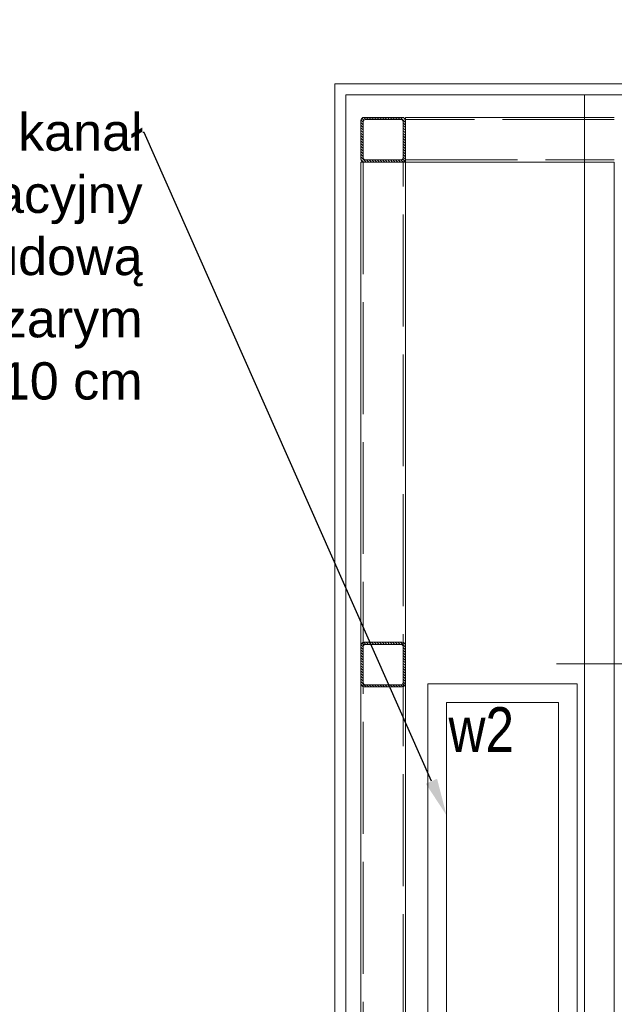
# Model space of a CAD drawing. Header units: millimetres. Extents: x 402 to 79005, y -7782 to 89952.
# Tile 180 of 256: x 26124 to 26284, y 29558 to 29822. Entities that reach past the tile are written whole.
import ezdxf
from ezdxf import colors
from ezdxf.entities.mleader import LeaderData, LeaderLine
from ezdxf.math import Vec2, Vec3

# ---------------------------------------------------------------- set-up
doc = ezdxf.new("R2010")
doc.units = ezdxf.units.MM
doc.header["$LTSCALE"] = 10
doc.linetypes.add('ACAD_ISO02W100', pattern=[15, 12, -3])
doc.linetypes.add('ACAD_ISO04W100', pattern=[30, 24, -3, 0, -3])
doc.layers.get('0').update_dxf_attribs({"lineweight": 0})
doc.layers.get('Defpoints').update_dxf_attribs({"color": 253})
for name, color, linetype, lineweight in [('0_A_OPISY', 1, 'Continuous', 0), ('0_A_WYMIAROWANIE', 1, 'Continuous', 5), ('0_KANAŁ KLIMATYZACYJNO-WENTYLACYJNY', 7, 'Continuous', 0), ('0_OPISY', 1, 'Continuous', 0), ('0_SZKLANA ELEWACJA SZYBU WINDOWEGO', 132, 'Continuous', 0), ('A_SZYB WINDOWY', 7, 'Continuous', 0), ('AS_Belki', 145, 'Continuous', 0)]:
    doc.layers.add(name, color=color, linetype=linetype, lineweight=lineweight)
doc.styles.add('SIMPLEXD', font='simplex.shx', dxfattribs={"width": 0.6})
doc.styles.get("Standard").update_dxf_attribs({"font": 'arial.ttf'})
doc.dimstyles.new('1-100', dxfattribs={"dimtxt": 16, "dimasz": 5, "dimexe": 0, "dimexo": 0, "dimgap": 5, "dimtad": 1, "dimdec": 1, "dimtxsty": 'SIMPLEXD', "dimcen": 5, "dimclrt": 256, "dimadec": 0, "dimazin": 0, "dimtfac": 1, "dimtdec": 0, "dimtix": 1, "dimtmove": 1, "dimatfit": 3, "dimldrblk": 'LP', "dimfxl": 0, "dimarcsym": 0})

# ---------------------------------------------------------------- blocks, each defined once
blk = doc.blocks.new('zw$BBA8')
for p, q in [((-301.9, 3231.1), (-501.9, 3231.1)), ((-501.9, 3231.1), (-501.9, 181.1)), ((-576.9, 1706.1), (1673.1, 1706.1))]:
    blk.add_line(p, q)
blk = doc.blocks.new('*D4110')
at = {"layer": '0_A_WYMIAROWANIE', "color": 0, "lineweight": -2}
for p, q in [((26208.95, 29835.32), (26208.95, 29840.32)), ((26483.95, 29840.32), (26213.95, 29840.32)), ((26488.95, 29835.32), (26488.95, 29840.32))]:
    blk.add_line(p, q, dxfattribs=at)
at = {"layer": '0_A_WYMIAROWANIE', "color": 0, "lineweight": 9}
for points in [[(26213.95, 29841.16), (26213.95, 29839.49), (26208.95, 29840.32)], [(26483.95, 29839.49), (26483.95, 29841.16), (26488.95, 29840.32)]]:
    blk.add_solid(points, dxfattribs=at)
at = {"layer": 'Defpoints', "color": 0, "lineweight": 9}
for p in [(26208.95, 29840.32), (26208.95, 29795.15), (26488.95, 29795.15)]:
    blk.add_point(p, dxfattribs=at)
at = {"layer": '0_A_WYMIAROWANIE', "insert": (26348.95, 29853.32), "char_height": 16, "attachment_point": 5, "style": 'SIMPLEXD'}
blk.add_mtext('280', dxfattribs=at)
blk = doc.blocks.new('LP')
for p, q in [((0, 1), (0, 0)), ((0, 0), (-1, 0)), ((0, -1), (0, 0)), ((0, 0), (1, 0))]:
    blk.add_line(p, q)
at = {"const_width": 0.2}
blk.add_lwpolyline([(0.707, 0.707), (-0.707, -0.707)], dxfattribs=at)

msp = doc.modelspace()

# ---------------------------------------------------------------- hatches: boundary and pattern name
at = {"layer": 'AS_Belki'}
h = msp.add_hatch(dxfattribs=at)
h.set_pattern_fill('HYPECUTREGION', color=10, scale=0.5, angle=270, style=0, pattern_type=2)
h.set_pattern_definition([(315, (26255.57455, 29573.99867), (0.3535534, 0.3535534), [])])
h.paths.add_polyline_path([(26227.95, 29784.9), (26227.95, 29795.1, 0.414214), (26227.05, 29796), (26216.85, 29796, 0.414214), (26215.95, 29795.1), (26215.95, 29784.9, 0.414214), (26216.85, 29784), (26227.05, 29784, 0.414214)], flags=0)
h.paths.add_polyline_path([(26227.35, 29794.8), (26227.35, 29785.2, -0.414214), (26226.75, 29784.6), (26217.15, 29784.6, -0.414214), (26216.55, 29785.2), (26216.55, 29794.8, -0.414214), (26217.15, 29795.4), (26226.75, 29795.4, -0.414214)], flags=0)
h = msp.add_hatch(dxfattribs=at)
h.set_pattern_fill('HYPECUTREGION', color=10, scale=0.5, angle=270, style=0, pattern_type=2)
h.set_pattern_definition([(315, (26255.57455, 29433.36507), (0.3535534, 0.3535534), [])])
h.paths.add_polyline_path([(26227.95, 29644.27), (26227.95, 29654.47, 0.414214), (26227.05, 29655.37), (26216.85, 29655.37, 0.414214), (26215.95, 29654.47), (26215.95, 29644.27, 0.414214), (26216.85, 29643.37), (26227.05, 29643.37, 0.414214)], flags=0)
h.paths.add_polyline_path([(26227.35, 29654.17), (26227.35, 29644.57, -0.414214), (26226.75, 29643.97), (26217.15, 29643.97, -0.414214), (26216.55, 29644.57), (26216.55, 29654.17, -0.414214), (26217.15, 29654.77), (26226.75, 29654.77, -0.414214)], flags=0)

# ---------------------------------------------------------------- linework, layer by layer
at = {"layer": '0_KANAŁ KLIMATYZACYJNO-WENTYLACYJNY', "ltscale": 10}
msp.add_lwpolyline([(26273.95, 29644.19), (26233.95, 29644.19), (26233.95, 29524.19), (26273.95, 29524.19)], close=True, dxfattribs=at)
msp.add_lwpolyline([(26268.95, 29639.19), (26238.95, 29639.19), (26238.95, 29529.19), (26268.95, 29529.19), (26268.95, 29639.19)], dxfattribs=at)
at = {"layer": '0_SZKLANA ELEWACJA SZYBU WINDOWEGO'}
for points in [[(26208.95, 29805.04), (26488.95, 29805.04), (26488.95, 29494.04), (26208.95, 29494.04)], [(26211.95, 29802.04), (26485.95, 29802.04), (26485.95, 29497.04), (26211.95, 29497.04)]]:
    msp.add_lwpolyline(points, close=True, dxfattribs=at)
at = {"layer": 'AS_Belki', "linetype": 'Continuous', "ltscale": 0.25}
for p, q in [((26215.95, 29795.1), (26215.95, 29784.9)), ((26216.55, 29785.2), (26216.55, 29794.8)), ((26227.05, 29796), (26216.85, 29796)), ((26217.15, 29795.4), (26226.75, 29795.4)), ((26227.35, 29794.8), (26227.35, 29785.2)), ((26227.95, 29795.1), (26227.95, 29796)), ((26283.95, 29796), (26227.95, 29796)), ((26227.95, 29795.1), (26227.95, 29784.9)), ((26215.95, 29784), (26215.95, 29515)), ((26215.95, 29784), (26216.85, 29784)), ((26216.85, 29784), (26227.05, 29784)), ((26226.75, 29784.6), (26217.15, 29784.6)), ((26227.05, 29784), (26227.95, 29784)), ((26227.95, 29784), (26227.95, 29784.86)), ((26227.95, 29784), (26283.95, 29784)), ((26227.95, 29515), (26227.95, 29784)), ((26283.95, 29784), (26283.95, 29515)), ((26215.95, 29654.47), (26215.95, 29644.27)), ((26216.55, 29644.57), (26216.55, 29654.17)), ((26227.05, 29655.37), (26216.85, 29655.37)), ((26217.15, 29654.77), (26226.75, 29654.77)), ((26227.35, 29654.17), (26227.35, 29644.57)), ((26227.95, 29654.47), (26227.95, 29644.27)), ((26226.75, 29643.97), (26217.15, 29643.97)), ((26216.85, 29643.37), (26227.05, 29643.37))]:
    msp.add_line(p, q, dxfattribs=at)
at = {"layer": 'AS_Belki', "color": 84, "linetype": 'ACAD_ISO02W100', "ltscale": 0.25}
for p, q in [((26283.95, 29795.4), (26227.95, 29795.4)), ((26216.55, 29784), (26216.55, 29515)), ((26227.35, 29515), (26227.35, 29784)), ((26227.95, 29784.6), (26283.95, 29784.6))]:
    msp.add_line(p, q, dxfattribs=at)
at = {"layer": 'AS_Belki', "color": 10, "linetype": 'ACAD_ISO04W100', "ltscale": 0.25}
msp.add_line((26215.95, 29784), (26215.95, 29784), dxfattribs=at)
at = {"layer": 'AS_Belki', "linetype": 'Continuous', "ltscale": 0.25}
for centre, start, end in [((26216.85, 29795.1), 90, 180), ((26227.05, 29795.1), 0, 90), ((26216.85, 29784.9), 180, 270), ((26227.05, 29784.9), 270, 0), ((26216.85, 29654.47), 90, 180), ((26227.05, 29654.47), 0, 90), ((26216.85, 29644.27), 180, 270), ((26227.05, 29644.27), 270, 0)]:
    msp.add_arc(centre, 0.9, start, end, dxfattribs=at)
at = {"layer": 'AS_Belki', "linetype": 'Continuous', "ltscale": 0.25, "extrusion": (-1.5136e-13, 6.27875e-14, -1)}
for centre in [(-26217.15, 29794.8, 0), (-26217.15, 29654.17, 0)]:
    msp.add_arc(centre, 0.6, 0, 90, dxfattribs=at)
at = {"layer": 'AS_Belki', "linetype": 'Continuous', "ltscale": 0.25, "extrusion": (1.76696e-13, 3.78956e-14, -1)}
for centre in [(-26226.75, 29794.8, 0), (-26226.75, 29654.17, 0)]:
    msp.add_arc(centre, 0.6, 90, 180, dxfattribs=at)
at = {"layer": 'AS_Belki', "linetype": 'Continuous', "ltscale": 0.25, "extrusion": (-1.5136e-13, -6.27875e-14, -1)}
for centre in [(-26217.15, 29785.2, 0), (-26217.15, 29644.57, 0)]:
    msp.add_arc(centre, 0.6, 270, 0, dxfattribs=at)
at = {"layer": 'AS_Belki', "linetype": 'Continuous', "ltscale": 0.25, "extrusion": (6.30096e-14, -1.51582e-13, -1)}
for centre in [(-26226.75, 29785.2, 0), (-26226.75, 29644.57, 0)]:
    msp.add_arc(centre, 0.6, 180, 270, dxfattribs=at)

# ---------------------------------------------------------------- block references
at = {"layer": 'A_SZYB WINDOWY', "xscale": 0.09999999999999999, "yscale": 0.09999999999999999, "zscale": 0.09999999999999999}
msp.add_blockref('zw$BBA8', (26326.15, 29478.93), dxfattribs=at)

# ---------------------------------------------------------------- texts
at = {"layer": '0_A_OPISY', "color": 1, "lineweight": 30, "ltscale": 100, "insert": (26248.26, 29637.94), "char_height": 12, "width": 185.4507, "attachment_point": 2}
msp.add_mtext('{\\fArial Narrow|b0|i0|c238|p34;w2}', dxfattribs=at)

# ---------------------------------------------------------------- dimensions: what is measured, and where the dimension line sits
at = {"layer": '0_A_WYMIAROWANIE', "color": 1}
dim = msp.add_linear_dim(base=(26208.95, 29840.32), p1=(26488.95, 29795.15), p2=(26208.95, 29795.15), dimstyle='1-100', dxfattribs=at)
dim.commit()
dim.dimension.update_dxf_attribs({"geometry": '*D4110', "text_midpoint": (26348.95, 29853.32)})

# ---------------------------------------------------------------- leaders
at = {"layer": '0_OPISY', "color": 5, "lineweight": 0}
ml = msp.add_multileader_mtext('Standard', dxfattribs=at)
ml.set_content('Projektowany kanał \\Pklimatyzacyjno-wentylacyjny \\Pz obudową \\Pz płyt elewacyjnych w kolorze szarym   \\P30x110 cm', color=5)
ml.set_leader_properties()
ml.build(insert=Vec2(0, 0))
ml.multileader.update_dxf_attribs({"dogleg_length": 0.36, "arrow_head_size": 10})
ctx = ml.context
ctx.base_point, ctx.char_height, ctx.arrow_head_size, ctx.landing_gap_size, ctx.plane_origin = Vec3(25927.15, 29791.98), 10, 10, 0.09, Vec3(25818.37, 29827.46)
ctx.text_align_type = 2
notes = []
notes.append((ctx, [(0, (1, 1, 0), (26157.87, 29791.98), (-1, 0), 0.36, [(0, [(26238.95, 29608.94)], 0, [])])]))
ctx.mtext.insert, ctx.mtext.alignment, ctx.mtext.flow_direction = Vec3(26157.42, 29797.07), 3, 5
for ctx, leaders in notes:
    for number, flags, end, landing, length, lines in leaders:
        leader = LeaderData()
        leader.index, (leader.has_last_leader_line, leader.has_dogleg_vector, leader.attachment_direction) = number, flags
        leader.last_leader_point, leader.dogleg_vector, leader.dogleg_length = Vec3(end), Vec3(landing), length
        for number, points, colour, breaks in lines:
            line = LeaderLine()
            line.index, line.vertices, line.color, line.breaks = number, Vec3.list(points), colors.encode_raw_color(colour), breaks
            leader.lines.append(line)
        ctx.leaders.append(leader)

doc.saveas('drawing.dxf')
